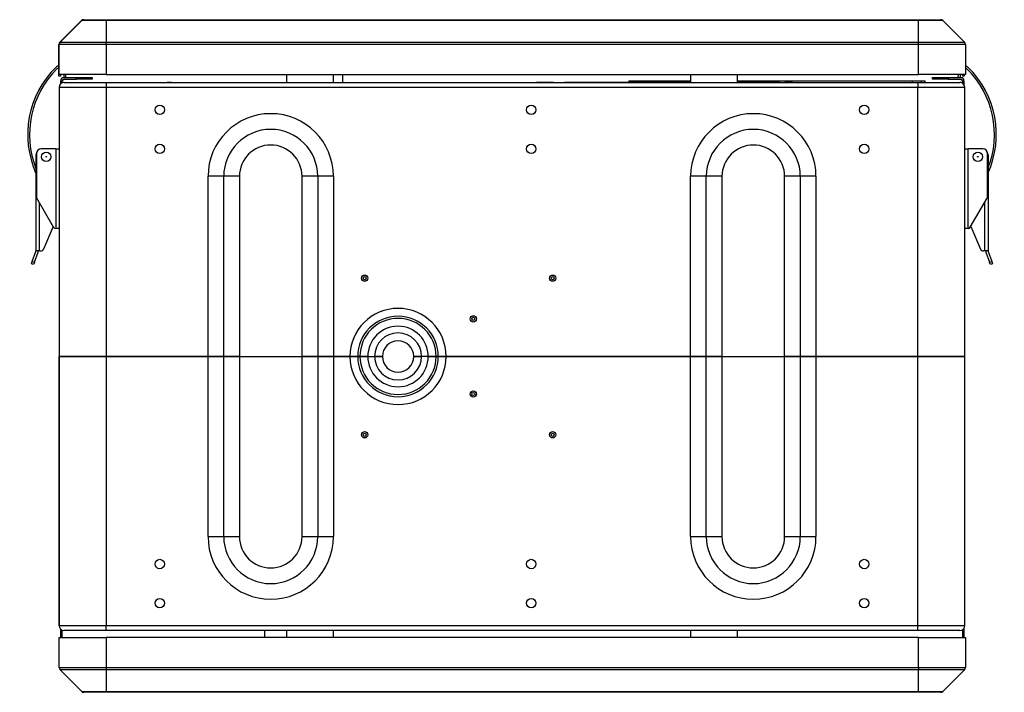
# Model space of a CAD drawing. Header units: millimetres. Extents: x 0 to 821, y 0 to 1422.
# Tile 12 of 13: x 258 to 384, y 1336 to 1422. Entities that reach past the tile are written whole.
import ezdxf

# ---------------------------------------------------------------- set-up
doc = ezdxf.new("R2010")
doc.units = ezdxf.units.MM
for name, color, linetype in [('BURTA', 7, 'Continuous'), ('Domyślne', 7, 'Continuous'), ('DRZWI_PIANKOWE1', 7, 'Continuous'), ('FILTR_RAMKA', 7, 'Continuous'), ('MOCOWANIE_GRZAŁK', 7, 'Continuous'), ('OBUDOWA', 7, 'Continuous'), ('RAMKA_DRZWI_2', 7, 'Continuous'), ('SZKIELET_CZ11_13', 7, 'Continuous'), ('SZKIELET_CZ22_13', 7, 'Continuous')]:
    doc.layers.add(name, color=color, linetype=linetype)

# ---------------------------------------------------------------- blocks, each defined once
blk = doc.blocks.new('SE4')
at = {"layer": 'BURTA', "color": 7, "linetype": 'Continuous'}
for p, q in [((264.02, 1414.7), (264.1, 1414.3)), ((264.35, 1414.3), (264.27, 1414.7)), ((378.21, 1414.3), (378.29, 1414.7)), ((378.53, 1414.7), (378.45, 1414.3)), ((263.03, 1405.2), (261.18, 1405.2)), ((261.75, 1405.23), (261.32, 1405.23)), ((263.03, 1405.2), (263.48, 1405.2)), ((263.03, 1405.2), (263.03, 1395.04)), ((263.48, 1405.2), (263.48, 1395.04)), ((379.08, 1395.04), (379.08, 1405.2)), ((379.08, 1405.2), (379.52, 1405.2)), ((379.52, 1395.04), (379.52, 1405.2)), ((381.38, 1405.2), (379.52, 1405.2)), ((381.24, 1405.23), (380.8, 1405.23)), ((260.52, 1392.18), (260.52, 1404.43)), ((260.58, 1404.6), (260.58, 1399.07)), ((381.98, 1399.07), (381.98, 1404.6)), ((382.04, 1404.43), (382.04, 1392.18)), ((262.77, 1395.19), (260.62, 1398.92)), ((379.78, 1395.19), (381.94, 1398.92)), ((260.96, 1392.18), (260.96, 1398.32)), ((381.59, 1398.32), (381.59, 1392.18)), ((262.7, 1395.31), (261.48, 1392.42)), ((379.85, 1395.31), (381.07, 1392.42)), ((263.48, 1395.04), (263.03, 1395.04)), ((263.03, 1395.04), (263.03, 1395.04)), ((379.52, 1395.04), (379.08, 1395.04)), ((379.52, 1395.04), (379.52, 1395.04)), ((260.03, 1390.82), (260.51, 1392.12)), ((260.31, 1390.72), (260.79, 1392.02)), ((260.52, 1392.17), (260.52, 1392.18)), ((260.96, 1392.18), (260.52, 1392.18)), ((260.82, 1392.17), (260.82, 1392.18)), ((260.96, 1392.18), (261.11, 1392.18)), ((381.59, 1392.18), (381.44, 1392.18)), ((382.04, 1392.18), (381.59, 1392.18)), ((381.74, 1392.18), (381.74, 1392.17)), ((381.76, 1392.02), (382.24, 1390.72)), ((382.04, 1392.18), (382.04, 1392.17)), ((382.05, 1392.12), (382.52, 1390.82)), ((259.93, 1390.54), (260.03, 1390.82)), ((260.21, 1390.43), (259.93, 1390.54)), ((260.03, 1390.82), (260.31, 1390.72)), ((260.31, 1390.72), (260.21, 1390.43)), ((382.24, 1390.72), (382.52, 1390.82)), ((382.34, 1390.43), (382.24, 1390.72)), ((382.62, 1390.54), (382.34, 1390.43)), ((382.52, 1390.82), (382.62, 1390.54))]:
    blk.add_line(p, q, dxfattribs=at)
for centre, radius in [((261.82, 1404.2), 0.6), ((261.82, 1404.2), 0.0343), ((380.74, 1404.2), 0.6), ((380.74, 1404.2), 0.0343)]:
    blk.add_circle(centre, radius, dxfattribs=at)
for centre, radius, start, end in [((271.49, 1407.02), 12.04, 134.3615, 204.291), ((271.49, 1407.02), 11.8, 134.3615, 201.5642), ((263.52, 1415.17), 0.64, 97.2145, 134.3615), ((263.52, 1415.17), 0.4, 101.5917, 134.3615), ((379.03, 1415.17), 0.64, 45.6385, 77.969), ((379.03, 1415.17), 0.4, 45.6385, 70.5183), ((371.06, 1407.02), 11.8, 338.4358, 45.6385), ((371.06, 1407.02), 12.04, 335.709, 45.6385), ((261.18, 1404.6), 0.6, 90, 180), ((261.32, 1404.43), 0.8, 90, 108.266), ((261.75, 1404.23), 1, 75.9301, 90), ((380.8, 1404.23), 1, 90, 104.0699), ((381.24, 1404.43), 0.8, 71.7341, 90), ((381.38, 1404.6), 0.6, 0, 90), ((261.32, 1404.43), 0.8, 153.9467, 180), ((381.24, 1404.43), 0.8, 0, 26.915), ((260.88, 1399.07), 0.3, 180, 210), ((381.68, 1399.07), 0.3, 330, 0), ((263.03, 1395.34), 0.3, 210, 269.8997), ((379.52, 1395.34), 0.3, 270.1003, 330), ((260.37, 1392.17), 0.147, 340, 0), ((260.37, 1392.17), 0.447, 340, 0), ((261.11, 1392.58), 0.4, 270, 337), ((381.44, 1392.58), 0.4, 203, 270), ((382.18, 1392.17), 0.447, 180, 200), ((382.18, 1392.17), 0.147, 180, 200)]:
    blk.add_arc(centre, radius, start, end, dxfattribs=at)
at = {"layer": 'DRZWI_PIANKOWE1', "color": 7, "linetype": 'Continuous'}
for p, q in [((266.36, 1421.58), (263.59, 1418.82)), ((269.48, 1421.58), (266.36, 1421.58)), ((266.64, 1421.7), (269.48, 1421.7)), ((269.48, 1421.7), (373.17, 1421.7)), ((269.48, 1421.7), (269.48, 1421.58)), ((269.48, 1421.58), (269.48, 1418.82)), ((373.17, 1421.58), (269.48, 1421.58)), ((373.17, 1421.7), (376, 1421.7)), ((373.17, 1421.7), (373.17, 1421.58)), ((373.17, 1418.82), (373.17, 1421.58)), ((376.28, 1421.58), (373.17, 1421.58)), ((379.05, 1418.82), (376.28, 1421.58)), ((263.48, 1414.7), (263.48, 1418.54)), ((269.48, 1418.54), (263.48, 1418.54)), ((263.59, 1418.82), (269.48, 1418.82)), ((269.48, 1418.82), (373.17, 1418.82)), ((269.48, 1418.54), (269.48, 1418.82)), ((269.48, 1418.54), (269.48, 1414.7)), ((373.17, 1418.54), (269.48, 1418.54)), ((373.17, 1418.82), (379.05, 1418.82)), ((373.17, 1418.54), (373.17, 1418.82)), ((373.17, 1414.7), (373.17, 1418.54)), ((379.17, 1418.54), (373.17, 1418.54)), ((379.17, 1418.54), (379.17, 1414.7)), ((269.48, 1414.7), (263.48, 1414.7)), ((269.48, 1414.7), (373.17, 1414.7)), ((379.17, 1414.7), (373.17, 1414.7)), ((263.48, 1342.82), (269.48, 1342.82)), ((263.48, 1338.98), (263.48, 1342.82)), ((373.17, 1342.82), (269.48, 1342.82)), ((269.48, 1342.82), (269.48, 1338.98)), ((373.17, 1342.82), (379.17, 1342.82)), ((373.17, 1338.98), (373.17, 1342.82)), ((379.17, 1342.82), (379.17, 1338.98)), ((263.48, 1338.98), (269.48, 1338.98)), ((263.59, 1338.7), (266.36, 1335.94)), ((269.48, 1338.7), (263.59, 1338.7)), ((269.48, 1338.98), (373.17, 1338.98)), ((269.48, 1338.98), (269.48, 1338.7)), ((269.48, 1338.7), (269.48, 1335.94)), ((373.17, 1338.7), (269.48, 1338.7)), ((373.17, 1338.98), (379.17, 1338.98)), ((373.17, 1338.98), (373.17, 1338.7)), ((379.05, 1338.7), (373.17, 1338.7)), ((373.17, 1335.94), (373.17, 1338.7)), ((376.28, 1335.94), (379.05, 1338.7)), ((266.36, 1335.94), (269.48, 1335.94)), ((269.48, 1335.82), (266.64, 1335.82)), ((269.48, 1335.94), (373.17, 1335.94)), ((269.48, 1335.82), (269.48, 1335.94)), ((373.17, 1335.82), (269.48, 1335.82)), ((373.17, 1335.94), (376.28, 1335.94)), ((373.17, 1335.82), (373.17, 1335.94)), ((376, 1335.82), (373.17, 1335.82))]:
    blk.add_line(p, q, dxfattribs=at)
for centre, start, end in [((266.64, 1421.3), 90, 135), ((376, 1421.3), 45, 90), ((263.88, 1418.54), 135, 180), ((378.77, 1418.54), 0, 45), ((263.88, 1338.98), 180, 225), ((378.77, 1338.98), 315, 0), ((266.64, 1336.22), 225, 270), ((376, 1336.22), 270, 315)]:
    blk.add_arc(centre, 0.4, start, end, dxfattribs=at)
at = {"layer": 'FILTR_RAMKA', "color": 7, "linetype": 'Continuous'}
for p, q in [((324.4, 1413.7), (324.4, 1413.73)), ((324.4, 1413.73), (326.58, 1413.73)), ((327.98, 1413.73), (344.08, 1413.73)), ((350.08, 1413.73), (355.48, 1413.73)), ((356.12, 1413.73), (356.22, 1413.73)), ((356.22, 1413.73), (356.22, 1413.7)), ((357.07, 1413.73), (356.22, 1413.73)), ((357.07, 1413.73), (357.07, 1413.7))]:
    blk.add_line(p, q, dxfattribs=at)
at = {"layer": 'MOCOWANIE_GRZAŁK', "color": 7, "linetype": 'Continuous'}
for p, q in [((336.17, 1413.9), (336.52, 1413.9)), ((336.17, 1413.9), (336.17, 1413.73)), ((336.52, 1413.9), (344.08, 1413.9)), ((336.52, 1413.9), (336.52, 1413.73)), ((350.08, 1413.9), (372.39, 1413.9)), ((372.39, 1413.7), (372.39, 1413.9)), ((372.39, 1413.9), (373.51, 1413.9)), ((373.51, 1413.9), (373.97, 1413.9)), ((373.51, 1413.9), (373.51, 1413.7)), ((373.97, 1413.9), (373.97, 1413.7))]:
    blk.add_line(p, q, dxfattribs=at)
blk.add_ellipse((373.8, 1413.5), major_axis=(0, 0.4), ratio=0.573576, start_param=-1.047196, end_param=-0.793263, dxfattribs=at)
at = {"layer": 'OBUDOWA', "color": 7, "linetype": 'Continuous'}
for p, q in [((263.67, 1413.52), (263.67, 1413.9)), ((263.87, 1413.65), (263.87, 1413.9)), ((264.07, 1414.3), (265.67, 1414.3)), ((264.07, 1414.1), (265.67, 1414.1)), ((265.67, 1414.1), (265.67, 1414.3)), ((265.67, 1414.3), (267.67, 1414.3)), ((267.67, 1414.1), (265.67, 1414.1)), ((267.67, 1414.3), (267.67, 1414.1)), ((374.97, 1414.1), (374.97, 1414.3)), ((374.97, 1414.3), (376.97, 1414.3)), ((376.97, 1414.1), (374.97, 1414.1)), ((376.97, 1414.3), (378.57, 1414.3)), ((376.97, 1414.3), (376.97, 1414.1)), ((376.97, 1414.1), (378.57, 1414.1)), ((378.77, 1413.9), (378.77, 1413.6)), ((378.97, 1413.9), (378.97, 1413.39)), ((263.67, 1342.82), (263.67, 1343.89)), ((263.87, 1342.82), (263.87, 1343.75)), ((378.77, 1343.8), (378.77, 1342.82)), ((378.97, 1344), (378.97, 1342.82))]:
    blk.add_line(p, q, dxfattribs=at)
for centre, radius, start, end in [((264.07, 1413.9), 0.4, 90, 180), ((264.07, 1413.9), 0.2, 90, 180), ((378.57, 1413.9), 0.4, 0, 90), ((378.57, 1413.9), 0.2, 0, 90)]:
    blk.add_arc(centre, radius, start, end, dxfattribs=at)
at = {"layer": 'RAMKA_DRZWI_2', "color": 7, "linetype": 'Continuous'}
for p, q in [((263.56, 1418.82), (266.32, 1421.58)), ((266.32, 1421.58), (266.34, 1421.57)), ((266.61, 1421.7), (266.64, 1421.7)), ((266.61, 1421.7), (266.61, 1421.7)), ((263.44, 1415.5), (263.44, 1418.54)), ((263.44, 1415.5), (263.48, 1415.5)), ((263.44, 1414.5), (263.44, 1415.5)), ((263.64, 1414.5), (263.44, 1414.5)), ((263.64, 1414.7), (263.64, 1414.5)), ((378.81, 1414.5), (378.81, 1414.7)), ((379.01, 1414.5), (378.81, 1414.5)), ((379.01, 1414.7), (379.01, 1414.5))]:
    blk.add_line(p, q, dxfattribs=at)
for centre, start, end in [((266.61, 1421.3), 90, 135), ((263.84, 1418.54), 135, 180)]:
    blk.add_arc(centre, 0.4, start, end, dxfattribs=at)
at = {"layer": 'SZKIELET_CZ11_13', "color": 7, "linetype": 'Continuous'}
for p, q in [((292.48, 1414.7), (292.48, 1413.7)), ((298.48, 1413.7), (298.48, 1414.7)), ((299.68, 1413.7), (299.68, 1414.7)), ((344.08, 1414.7), (344.08, 1413.7)), ((350.08, 1413.7), (350.08, 1414.7)), ((263.49, 1413.1), (269.48, 1413.1)), ((263.49, 1413.1), (263.49, 1378.7)), ((263.49, 1413.1), (263.49, 1378.7)), ((264.09, 1413.7), (269.48, 1413.7)), ((269.48, 1413.7), (373.08, 1413.7)), ((269.48, 1413.7), (269.48, 1413.1)), ((269.48, 1413.1), (373.08, 1413.1)), ((269.48, 1413.1), (269.48, 1378.7)), ((273.55, 1413.7), (274.93, 1413.7)), ((277.28, 1413.7), (277.82, 1413.7)), ((277.82, 1413.7), (277.28, 1413.7)), ((278.73, 1413.7), (283.52, 1413.7)), ((290.88, 1413.7), (290.87, 1413.7)), ((292.48, 1413.7), (292.48, 1413.7)), ((373.08, 1413.7), (378.46, 1413.7)), ((373.08, 1413.7), (373.08, 1413.1)), ((373.08, 1413.1), (379.06, 1413.1)), ((373.08, 1378.7), (373.08, 1413.1)), ((379.06, 1378.7), (379.06, 1413.1)), ((379.06, 1378.7), (379.06, 1413.1)), ((379.06, 1413.1), (379.06, 1413.1)), ((282.48, 1378.7), (282.48, 1401.7)), ((284.48, 1401.7), (282.48, 1401.7)), ((286.48, 1401.7), (284.48, 1401.7)), ((284.48, 1378.7), (284.48, 1401.7)), ((286.48, 1401.7), (286.48, 1378.7)), ((296.48, 1401.7), (294.48, 1401.7)), ((294.48, 1378.7), (294.48, 1401.7)), ((298.48, 1401.7), (296.48, 1401.7)), ((296.48, 1401.7), (296.48, 1378.7)), ((298.48, 1401.7), (298.48, 1378.7)), ((344.08, 1378.7), (344.08, 1401.7)), ((346.08, 1401.7), (344.08, 1401.7)), ((348.08, 1401.7), (346.08, 1401.7)), ((346.08, 1378.7), (346.08, 1401.7)), ((348.08, 1401.7), (348.08, 1378.7)), ((358.08, 1401.7), (356.08, 1401.7)), ((356.08, 1378.7), (356.08, 1401.7)), ((360.08, 1401.7), (358.08, 1401.7)), ((358.08, 1401.7), (358.08, 1378.7)), ((360.08, 1401.7), (360.08, 1378.7)), ((263.49, 1378.7), (269.48, 1378.7)), ((263.49, 1378.7), (263.49, 1378.7)), ((282.48, 1378.7), (269.48, 1378.7)), ((282.48, 1378.7), (284.48, 1378.7)), ((284.48, 1378.7), (286.48, 1378.7)), ((286.48, 1378.7), (294.48, 1378.7)), ((294.48, 1378.7), (296.48, 1378.7)), ((296.48, 1378.7), (298.48, 1378.7)), ((300.59, 1378.7), (298.48, 1378.7)), ((300.59, 1378.7), (301.59, 1378.7)), ((301.59, 1378.7), (301.87, 1378.7)), ((301.87, 1378.7), (302.87, 1378.7)), ((302.87, 1378.7), (303.73, 1378.7)), ((304.73, 1378.7), (303.73, 1378.7)), ((309.73, 1378.7), (308.73, 1378.7)), ((310.59, 1378.7), (309.73, 1378.7)), ((310.59, 1378.7), (311.59, 1378.7)), ((311.59, 1378.7), (311.87, 1378.7)), ((311.87, 1378.7), (312.87, 1378.7)), ((344.08, 1378.7), (312.87, 1378.7)), ((344.08, 1378.7), (346.08, 1378.7)), ((346.08, 1378.7), (348.08, 1378.7)), ((348.08, 1378.7), (356.08, 1378.7)), ((356.08, 1378.7), (358.08, 1378.7)), ((358.08, 1378.7), (360.08, 1378.7)), ((373.08, 1378.7), (360.08, 1378.7)), ((373.08, 1378.7), (379.06, 1378.7)), ((379.06, 1378.7), (379.06, 1378.7))]:
    blk.add_line(p, q, dxfattribs=at)
for centre, radius in [((276.32, 1410.2), 0.6), ((323.74, 1410.2), 0.6), ((366.23, 1410.2), 0.6), ((276.32, 1405.2), 0.6), ((323.74, 1405.2), 0.6), ((366.23, 1405.2), 0.6), ((302.48, 1388.7), 0.4), ((302.48, 1388.7), 0.2), ((326.48, 1388.7), 0.4), ((326.48, 1388.7), 0.2), ((316.33, 1383.5), 0.4), ((316.33, 1383.5), 0.2)]:
    blk.add_circle(centre, radius, dxfattribs=at)
for centre, radius, start, end in [((264.09, 1413.1), 0.6, 90.0239, 180.023), ((378.46, 1413.1), 0.6, 359.9786, 89.9745), ((290.48, 1401.7), 8, 0, 180), ((352.08, 1401.7), 8, 0, 180), ((290.48, 1401.7), 6, 0, 180), ((352.08, 1401.7), 6, 0, 180), ((290.48, 1401.7), 4, 0, 180), ((352.08, 1401.7), 4, 0, 180), ((306.73, 1378.7), 6.14, 0, 180), ((306.73, 1378.7), 5.14, 0, 180), ((306.73, 1378.7), 4.86, 0, 180), ((306.73, 1378.7), 3.86, 0, 180), ((306.73, 1378.7), 3, 0, 180), ((306.73, 1378.7), 2, 0, 180)]:
    blk.add_arc(centre, radius, start, end, dxfattribs=at)
for points in [[(264.1, 1413.7), (264.01, 1413.69), (263.86, 1413.67), (263.66, 1413.53), (263.52, 1413.33), (263.5, 1413.18), (263.5, 1413.1)], [(379.06, 1413.1), (379.05, 1413.18), (379.03, 1413.33), (378.89, 1413.53), (378.69, 1413.67), (378.54, 1413.69), (378.46, 1413.7)]]:
    blk.add_open_spline(points, degree=3, dxfattribs=at)
at = {"layer": 'SZKIELET_CZ22_13', "color": 7, "linetype": 'Continuous'}
for p, q in [((263.49, 1378.7), (263.49, 1378.7)), ((269.48, 1378.7), (263.49, 1378.7)), ((263.49, 1344.3), (263.49, 1378.7)), ((263.49, 1378.7), (263.49, 1344.3)), ((269.48, 1378.7), (282.48, 1378.7)), ((269.48, 1378.7), (269.48, 1344.3)), ((284.48, 1378.7), (282.48, 1378.7)), ((282.48, 1355.7), (282.48, 1378.7)), ((286.48, 1378.7), (284.48, 1378.7)), ((284.48, 1355.7), (284.48, 1378.7)), ((286.48, 1378.7), (294.48, 1378.7)), ((286.48, 1378.7), (286.48, 1355.7)), ((296.48, 1378.7), (294.48, 1378.7)), ((294.48, 1355.7), (294.48, 1378.7)), ((298.48, 1378.7), (296.48, 1378.7)), ((296.48, 1378.7), (296.48, 1355.7)), ((298.48, 1378.7), (300.59, 1378.7)), ((298.48, 1378.7), (298.48, 1355.7)), ((301.59, 1378.7), (300.59, 1378.7)), ((301.87, 1378.7), (301.59, 1378.7)), ((302.87, 1378.7), (301.87, 1378.7)), ((302.87, 1378.7), (303.73, 1378.7)), ((303.73, 1378.7), (304.73, 1378.7)), ((308.73, 1378.7), (309.73, 1378.7)), ((310.59, 1378.7), (309.73, 1378.7)), ((311.59, 1378.7), (310.59, 1378.7)), ((311.87, 1378.7), (311.59, 1378.7)), ((312.87, 1378.7), (311.87, 1378.7)), ((312.87, 1378.7), (344.08, 1378.7)), ((346.08, 1378.7), (344.08, 1378.7)), ((344.08, 1355.7), (344.08, 1378.7)), ((348.08, 1378.7), (346.08, 1378.7)), ((346.08, 1355.7), (346.08, 1378.7)), ((348.08, 1378.7), (356.08, 1378.7)), ((348.08, 1378.7), (348.08, 1355.7)), ((358.08, 1378.7), (356.08, 1378.7)), ((356.08, 1355.7), (356.08, 1378.7)), ((360.08, 1378.7), (358.08, 1378.7)), ((358.08, 1378.7), (358.08, 1355.7)), ((360.08, 1378.7), (373.08, 1378.7)), ((360.08, 1378.7), (360.08, 1355.7)), ((379.06, 1378.7), (373.08, 1378.7)), ((373.08, 1344.3), (373.08, 1378.7)), ((379.06, 1378.7), (379.06, 1378.7)), ((379.06, 1344.3), (379.06, 1378.7)), ((379.06, 1344.3), (379.06, 1378.7)), ((282.48, 1355.7), (284.48, 1355.7)), ((284.48, 1355.7), (286.48, 1355.7)), ((294.48, 1355.7), (296.48, 1355.7)), ((296.48, 1355.7), (298.48, 1355.7)), ((344.08, 1355.7), (346.08, 1355.7)), ((346.08, 1355.7), (348.08, 1355.7)), ((356.08, 1355.7), (358.08, 1355.7)), ((358.08, 1355.7), (360.08, 1355.7)), ((269.48, 1344.3), (263.49, 1344.3)), ((263.87, 1343.75), (263.87, 1343.74)), ((263.87, 1343.75), (264.09, 1343.7)), ((263.87, 1343.74), (264.09, 1343.7)), ((269.48, 1343.7), (264.09, 1343.7)), ((373.08, 1344.3), (269.48, 1344.3)), ((269.48, 1343.7), (269.48, 1344.3)), ((373.08, 1343.7), (269.48, 1343.7)), ((289.68, 1343.7), (289.68, 1342.82)), ((292.48, 1343.7), (292.48, 1342.82)), ((298.48, 1342.82), (298.48, 1343.7)), ((344.08, 1343.7), (344.08, 1342.82)), ((350.08, 1342.82), (350.08, 1343.7)), ((373.08, 1343.7), (373.08, 1344.3)), ((379.06, 1344.3), (373.08, 1344.3)), ((378.46, 1343.7), (373.08, 1343.7)), ((378.46, 1343.71), (378.68, 1343.75)), ((378.46, 1343.7), (378.68, 1343.74))]:
    blk.add_line(p, q, dxfattribs=at)
for centre, radius in [((316.33, 1373.9), 0.4), ((316.33, 1373.9), 0.2), ((302.48, 1368.7), 0.4), ((302.48, 1368.7), 0.2), ((326.48, 1368.7), 0.4), ((326.48, 1368.7), 0.2), ((276.32, 1352.2), 0.6), ((323.74, 1352.2), 0.6), ((366.23, 1352.2), 0.6), ((276.32, 1347.2), 0.6), ((323.74, 1347.2), 0.6), ((366.23, 1347.2), 0.6)]:
    blk.add_circle(centre, radius, dxfattribs=at)
for centre, radius, start, end in [((306.73, 1378.7), 6.14, 180, 0), ((306.73, 1378.7), 5.14, 180, 0), ((306.73, 1378.7), 4.86, 180, 0), ((306.73, 1378.7), 3.86, 180, 0), ((306.73, 1378.7), 3, 180, 0), ((306.73, 1378.7), 2, 180, 0), ((290.48, 1355.7), 8, 180, 0), ((290.48, 1355.7), 6, 180, 0), ((290.48, 1355.7), 4, 180, 0), ((352.08, 1355.7), 8, 180, 0), ((352.08, 1355.7), 6, 180, 0), ((352.08, 1355.7), 4, 180, 0), ((264.09, 1344.3), 0.6, 179.9886, 248.1842), ((264.09, 1344.3), 0.595, 179.5968, 248.2868), ((378.46, 1344.3), 0.6, 291.8157, 0.0102)]:
    blk.add_arc(centre, radius, start, end, dxfattribs=at)
blk.add_open_spline([(378.68, 1343.75), (378.74, 1343.77), (378.84, 1343.82), (378.96, 1343.96), (379.04, 1344.13), (379.05, 1344.24), (379.06, 1344.31)], degree=3, dxfattribs=at)

msp = doc.modelspace()

# ---------------------------------------------------------------- block references
at = {"layer": 'Domyślne'}
msp.add_blockref('SE4', (0, 0), dxfattribs=at)

doc.saveas('drawing.dxf')
